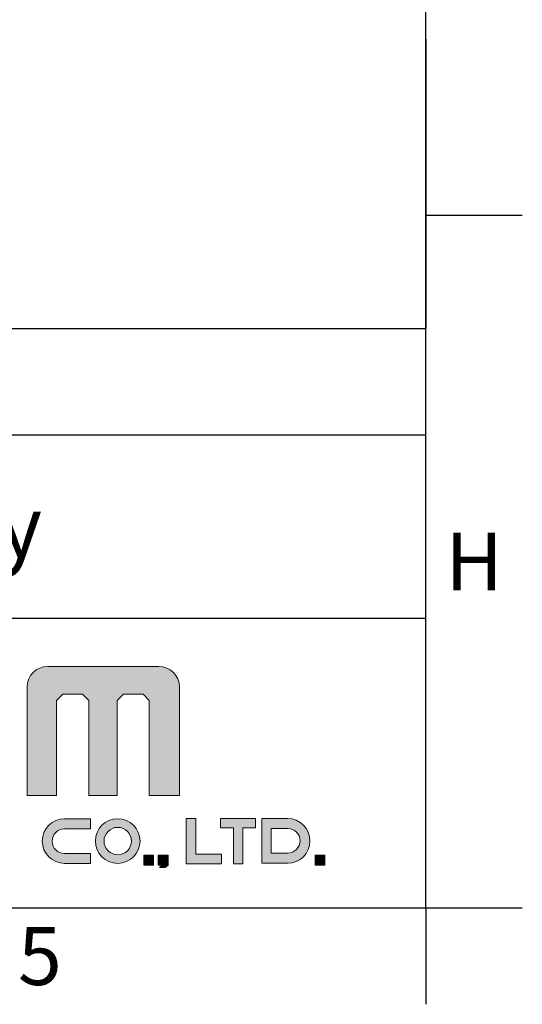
# Model space of a CAD drawing. Header units: millimetres. Extents: x 2316 to 2526, y 318 to 615.
# Tile 4 of 5: x 2500 to 2526, y 318 to 369. Entities that reach past the tile are written whole.
import ezdxf

# ---------------------------------------------------------------- set-up
doc = ezdxf.new("R2010")
doc.units = ezdxf.units.MM
doc.header["$LTSCALE"] = 0.1
doc.layers.add('FORM', color=7, linetype='Continuous')
doc.layers.add('TEXT', color=2, linetype='Continuous')
doc.styles.get("Standard").update_dxf_attribs({"font": 'arial_0.ttf'})

msp = doc.modelspace()

# ---------------------------------------------------------------- hatches: boundary and pattern name
at = {"layer": 'TEXT'}
h = msp.add_hatch(color=2, dxfattribs=at)
h.dxf.hatch_style = 2
edge = h.paths.add_edge_path()
edge.add_spline(control_points=[(2507.4109, 335.3523), (2507.4109, 335.3523), (2501.6583, 335.3523), (2501.6583, 335.3523), (2501.0666, 335.3523), (2500.5874, 334.8763), (2500.5874, 334.2892), (2500.5874, 334.2892), (2500.5874, 328.657), (2500.5874, 328.657), (2500.5874, 328.657), (2502.1159, 328.657), (2502.1159, 328.657), (2502.1159, 328.657), (2502.1159, 333.5917), (2502.1159, 333.5917), (2502.1159, 333.5917), (2502.4337, 333.9122), (2502.4337, 333.9122), (2502.4337, 333.9122), (2503.4587, 333.9122), (2503.4587, 333.9122), (2503.4587, 333.9122), (2503.778, 333.5917), (2503.778, 333.5917), (2503.778, 333.5917), (2503.778, 328.657), (2503.778, 328.657), (2503.778, 328.657), (2505.2544, 328.657), (2505.2544, 328.657), (2505.2544, 328.657), (2505.2544, 333.5917), (2505.2544, 333.5917), (2505.2544, 333.5917), (2505.5773, 333.9122), (2505.5773, 333.9122), (2505.5773, 333.9122), (2506.5983, 333.9122), (2506.5983, 333.9122), (2506.5983, 333.9122), (2506.9162, 333.5917), (2506.9162, 333.5917), (2506.9162, 333.5917), (2506.9162, 328.657), (2506.9162, 328.657), (2506.9162, 328.657), (2508.4817, 328.657), (2508.4817, 328.657), (2508.4817, 328.657), (2508.4817, 334.2892), (2508.4817, 334.2892), (2508.4817, 334.8763), (2508.0004, 335.3523), (2507.4109, 335.3523)], knot_values=[0, 0, 0, 0, 1, 1, 1, 2, 2, 2, 3, 3, 3, 4, 4, 4, 5, 5, 5, 6, 6, 6, 7, 7, 7, 8, 8, 8, 9, 9, 9, 10, 10, 10, 11, 11, 11, 12, 12, 12, 13, 13, 13, 14, 14, 14, 15, 15, 15, 16, 16, 16, 17, 17, 17, 18, 18, 18, 18], degree=3, periodic=0)
h = msp.add_hatch(color=2, dxfattribs=at)
h.dxf.hatch_style = 2
edge = h.paths.add_edge_path()
edge.add_spline(control_points=[(2501.3696, 326.3052), (2501.3696, 325.6659), (2501.8872, 325.1466), (2502.5281, 325.1466), (2502.5281, 325.1466), (2503.8672, 325.1466), (2503.8672, 325.1466), (2503.8672, 325.1466), (2503.8672, 325.6578), (2503.8672, 325.6578), (2503.8672, 325.6578), (2502.5194, 325.6578), (2502.5194, 325.6578), (2502.1662, 325.6578), (2501.8811, 325.9433), (2501.8811, 326.2957), (2501.8811, 326.6504), (2502.1662, 326.9351), (2502.5194, 326.9351), (2502.5194, 326.9351), (2503.8672, 326.9351), (2503.8672, 326.9351), (2503.8672, 326.9351), (2503.8672, 327.4637), (2503.8672, 327.4637), (2503.8672, 327.4637), (2502.5281, 327.4637), (2502.5281, 327.4637), (2501.8872, 327.4637), (2501.3696, 326.946), (2501.3696, 326.3052)], knot_values=[0, 0, 0, 0, 1, 1, 1, 2, 2, 2, 3, 3, 3, 4, 4, 4, 5, 5, 5, 6, 6, 6, 7, 7, 7, 8, 8, 8, 9, 9, 9, 10, 10, 10, 10], degree=3, periodic=0)
h = msp.add_hatch(color=2, dxfattribs=at)
h.dxf.hatch_style = 2
edge = h.paths.add_edge_path()
edge.add_spline(control_points=[(2505.2813, 327.4637), (2504.6413, 327.4637), (2504.1228, 326.9453), (2504.1228, 326.3052), (2504.1228, 325.6659), (2504.6413, 325.1474), (2505.2813, 325.1474), (2505.9211, 325.1474), (2506.4395, 325.6659), (2506.4395, 326.3052), (2506.4395, 326.9453), (2505.9211, 327.4637), (2505.2813, 327.4637)], knot_values=[0, 0, 0, 0, 1, 1, 1, 2, 2, 2, 3, 3, 3, 4, 4, 4, 4], degree=3, periodic=0)
edge = h.paths.add_edge_path()
edge.add_spline(control_points=[(2505.2813, 325.5975), (2504.8903, 325.5975), (2504.5733, 325.9149), (2504.5733, 326.3052), (2504.5733, 326.697), (2504.8903, 327.0137), (2505.2813, 327.0137), (2505.6724, 327.0137), (2505.9892, 326.697), (2505.9892, 326.3052), (2505.9892, 325.9149), (2505.6724, 325.5975), (2505.2813, 325.5975)], knot_values=[0, 0, 0, 0, 1, 1, 1, 2, 2, 2, 3, 3, 3, 4, 4, 4, 4], degree=3, periodic=0)
h = msp.add_hatch(color=2, dxfattribs=at)
h.dxf.hatch_style = 2
h.paths.add_polyline_path([(2509.329, 327.4797), (2508.8361, 327.4797), (2508.8361, 325.6229), (2508.8361, 325.1299), (2509.329, 325.1299), (2510.654, 325.1299), (2510.654, 325.6229), (2509.329, 325.6229)])
h = msp.add_hatch(color=2, dxfattribs=at)
h.dxf.hatch_style = 2
h.paths.add_polyline_path([(2511.2751, 327.4797), (2510.6125, 327.4797), (2510.6125, 326.9867), (2511.2751, 326.9867), (2511.2751, 325.1299), (2511.768, 325.1299), (2511.768, 326.9867), (2512.4303, 326.9867), (2512.4303, 327.4797), (2511.768, 327.4797)])
h = msp.add_hatch(color=2, dxfattribs=at)
h.dxf.hatch_style = 2
edge = h.paths.add_edge_path()
edge.add_spline(control_points=[(2514.0863, 327.4717), (2514.0863, 327.4717), (2512.747, 327.4717), (2512.747, 327.4717), (2512.747, 327.4717), (2512.747, 325.1546), (2512.747, 325.1546), (2512.747, 325.1546), (2514.0863, 325.1546), (2514.0863, 325.1546), (2514.7269, 325.1546), (2515.2448, 325.6724), (2515.2448, 326.3132), (2515.2448, 326.9526), (2514.7269, 327.4717), (2514.0863, 327.4717)], knot_values=[0, 0, 0, 0, 1, 1, 1, 2, 2, 2, 3, 3, 3, 4, 4, 4, 5, 5, 5, 5], degree=3, periodic=0)
edge = h.paths.add_edge_path()
edge.add_spline(control_points=[(2514.0945, 325.6833), (2514.0945, 325.6833), (2513.24, 325.6833), (2513.24, 325.6833), (2513.24, 325.6833), (2513.24, 326.9599), (2513.24, 326.9599), (2513.24, 326.9599), (2514.0945, 326.9599), (2514.0945, 326.9599), (2514.4481, 326.9599), (2514.7331, 326.6751), (2514.7331, 326.322), (2514.7331, 325.968), (2514.4481, 325.6833), (2514.0945, 325.6833)], knot_values=[0, 0, 0, 0, 1, 1, 1, 2, 2, 2, 3, 3, 3, 4, 4, 4, 5, 5, 5, 5], degree=3, periodic=0)
h = msp.add_hatch(color=2, dxfattribs=at)
h.dxf.hatch_style = 2
h.paths.add_polyline_path([(2506.6318, 325.0564), (2507.1433, 325.0564), (2507.1433, 325.5682), (2506.6318, 325.5682)])
h = msp.add_hatch(color=2, dxfattribs=at)
h.dxf.hatch_style = 2
h.paths.add_polyline_path([(2507.3785, 325.0564), (2507.5832, 325.0564), (2507.44, 324.9333), (2507.747, 324.9333), (2507.8905, 325.0564), (2507.8905, 325.5682), (2507.3785, 325.5682)])
h = msp.add_hatch(color=2, dxfattribs=at)
h.dxf.hatch_style = 2
h.paths.add_polyline_path([(2515.5131, 325.0564), (2516.0246, 325.0564), (2516.0246, 325.5682), (2515.5131, 325.5682)])

# ---------------------------------------------------------------- linework, layer by layer
at = {"layer": 'FORM'}
for p, q in [((2521.2511, 322.8487), (2521.2511, 609.8487)), ((2521.2511, 367.8487), (2521.2511, 352.8487)), ((2521.2511, 358.7237), (2526.2511, 358.7237)), ((2414.2511, 352.8487), (2521.2511, 352.8487)), ((2521.2511, 337.8487), (2521.2511, 352.8487)), ((2461.2511, 347.3487), (2521.2511, 347.3487)), ((2321.2572, 337.8487), (2521.2511, 337.8487)), ((2321.2511, 322.8487), (2521.2511, 322.8487)), ((2521.2511, 322.8487), (2521.2511, 317.8487)), ((2521.2511, 322.8487), (2526.2511, 322.8487))]:
    msp.add_line(p, q, dxfattribs=at)
at = {"layer": 'TEXT', "lineweight": 0}
for points in [[(2509.329, 327.4797), (2508.8361, 327.4797), (2508.8361, 325.6229), (2508.8361, 325.1299), (2509.329, 325.1299), (2510.654, 325.1299), (2510.654, 325.6229), (2509.329, 325.6229), (2509.329, 327.4797)], [(2511.2751, 327.4797), (2510.6125, 327.4797), (2510.6125, 326.9867), (2511.2751, 326.9867), (2511.2751, 325.1299), (2511.768, 325.1299), (2511.768, 326.9867), (2512.4303, 326.9867), (2512.4303, 327.4797), (2511.768, 327.4797), (2511.2751, 327.4797)], [(2506.6318, 325.0564), (2507.1433, 325.0564), (2507.1433, 325.5682), (2506.6318, 325.5682), (2506.6318, 325.0564)], [(2507.3785, 325.0564), (2507.5832, 325.0564), (2507.44, 324.9333), (2507.747, 324.9333), (2507.8905, 325.0564), (2507.8905, 325.5682), (2507.3785, 325.5682), (2507.3785, 325.0564)], [(2515.5131, 325.0564), (2516.0246, 325.0564), (2516.0246, 325.5682), (2515.5131, 325.5682), (2515.5131, 325.0564)]]:
    msp.add_lwpolyline(points, dxfattribs=at)
for points, knots in [([(2507.4109, 335.3523), (2507.4109, 335.3523), (2501.6583, 335.3523), (2501.6583, 335.3523), (2501.0666, 335.3523), (2500.5874, 334.8763), (2500.5874, 334.2892), (2500.5874, 334.2892), (2500.5874, 328.657), (2500.5874, 328.657), (2500.5874, 328.657), (2502.1159, 328.657), (2502.1159, 328.657), (2502.1159, 328.657), (2502.1159, 333.5917), (2502.1159, 333.5917), (2502.1159, 333.5917), (2502.4337, 333.9122), (2502.4337, 333.9122), (2502.4337, 333.9122), (2503.4587, 333.9122), (2503.4587, 333.9122), (2503.4587, 333.9122), (2503.778, 333.5917), (2503.778, 333.5917), (2503.778, 333.5917), (2503.778, 328.657), (2503.778, 328.657), (2503.778, 328.657), (2505.2544, 328.657), (2505.2544, 328.657), (2505.2544, 328.657), (2505.2544, 333.5917), (2505.2544, 333.5917), (2505.2544, 333.5917), (2505.5773, 333.9122), (2505.5773, 333.9122), (2505.5773, 333.9122), (2506.5983, 333.9122), (2506.5983, 333.9122), (2506.5983, 333.9122), (2506.9162, 333.5917), (2506.9162, 333.5917), (2506.9162, 333.5917), (2506.9162, 328.657), (2506.9162, 328.657), (2506.9162, 328.657), (2508.4817, 328.657), (2508.4817, 328.657), (2508.4817, 328.657), (2508.4817, 334.2892), (2508.4817, 334.2892), (2508.4817, 334.8763), (2508.0004, 335.3523), (2507.4109, 335.3523)], [0, 0, 0, 0, 1, 1, 1, 2, 2, 2, 3, 3, 3, 4, 4, 4, 5, 5, 5, 6, 6, 6, 7, 7, 7, 8, 8, 8, 9, 9, 9, 10, 10, 10, 11, 11, 11, 12, 12, 12, 13, 13, 13, 14, 14, 14, 15, 15, 15, 16, 16, 16, 17, 17, 17, 18, 18, 18, 18]), ([(2501.3696, 326.3052), (2501.3696, 325.6659), (2501.8872, 325.1466), (2502.5281, 325.1466), (2502.5281, 325.1466), (2503.8672, 325.1466), (2503.8672, 325.1466), (2503.8672, 325.1466), (2503.8672, 325.6578), (2503.8672, 325.6578), (2503.8672, 325.6578), (2502.5194, 325.6578), (2502.5194, 325.6578), (2502.1662, 325.6578), (2501.8811, 325.9433), (2501.8811, 326.2957), (2501.8811, 326.6504), (2502.1662, 326.9351), (2502.5194, 326.9351), (2502.5194, 326.9351), (2503.8672, 326.9351), (2503.8672, 326.9351), (2503.8672, 326.9351), (2503.8672, 327.4637), (2503.8672, 327.4637), (2503.8672, 327.4637), (2502.5281, 327.4637), (2502.5281, 327.4637), (2501.8872, 327.4637), (2501.3696, 326.946), (2501.3696, 326.3052)], [0, 0, 0, 0, 1, 1, 1, 2, 2, 2, 3, 3, 3, 4, 4, 4, 5, 5, 5, 6, 6, 6, 7, 7, 7, 8, 8, 8, 9, 9, 9, 10, 10, 10, 10]), ([(2505.2813, 327.4637), (2504.6413, 327.4637), (2504.1228, 326.9453), (2504.1228, 326.3052), (2504.1228, 325.6659), (2504.6413, 325.1474), (2505.2813, 325.1474), (2505.9211, 325.1474), (2506.4395, 325.6659), (2506.4395, 326.3052), (2506.4395, 326.9453), (2505.9211, 327.4637), (2505.2813, 327.4637)], [0, 0, 0, 0, 1, 1, 1, 2, 2, 2, 3, 3, 3, 4, 4, 4, 4]), ([(2514.0863, 327.4717), (2514.0863, 327.4717), (2512.747, 327.4717), (2512.747, 327.4717), (2512.747, 327.4717), (2512.747, 325.1546), (2512.747, 325.1546), (2512.747, 325.1546), (2514.0863, 325.1546), (2514.0863, 325.1546), (2514.7269, 325.1546), (2515.2448, 325.6724), (2515.2448, 326.3132), (2515.2448, 326.9526), (2514.7269, 327.4717), (2514.0863, 327.4717)], [0, 0, 0, 0, 1, 1, 1, 2, 2, 2, 3, 3, 3, 4, 4, 4, 5, 5, 5, 5]), ([(2505.2813, 325.5975), (2504.8903, 325.5975), (2504.5733, 325.9149), (2504.5733, 326.3052), (2504.5733, 326.697), (2504.8903, 327.0137), (2505.2813, 327.0137), (2505.6724, 327.0137), (2505.9892, 326.697), (2505.9892, 326.3052), (2505.9892, 325.9149), (2505.6724, 325.5975), (2505.2813, 325.5975)], [0, 0, 0, 0, 1, 1, 1, 2, 2, 2, 3, 3, 3, 4, 4, 4, 4]), ([(2514.0945, 325.6833), (2514.0945, 325.6833), (2513.24, 325.6833), (2513.24, 325.6833), (2513.24, 325.6833), (2513.24, 326.9599), (2513.24, 326.9599), (2513.24, 326.9599), (2514.0945, 326.9599), (2514.0945, 326.9599), (2514.4481, 326.9599), (2514.7331, 326.6751), (2514.7331, 326.322), (2514.7331, 325.968), (2514.4481, 325.6833), (2514.0945, 325.6833)], [0, 0, 0, 0, 1, 1, 1, 2, 2, 2, 3, 3, 3, 4, 4, 4, 5, 5, 5, 5])]:
    msp.add_open_spline(points, degree=3, knots=knots, dxfattribs=at)

# ---------------------------------------------------------------- texts
at = {"layer": 'FORM', "char_height": 3, "attachment_point": 5}
for s, width, insert in [('H', 5, (2523.7511, 340.7862)), ('5', 40, (2501.2511, 320.3487))]:
    msp.add_mtext_dynamic_manual_height_columns(s, width=width, gutter_width=12.5, heights=[0], dxfattribs=dict(at, insert=insert))
at = {"layer": 'TEXT', "insert": (2491.2511, 342.5987), "char_height": 3.2, "attachment_point": 5}
msp.add_mtext_dynamic_manual_height_columns('Accessory', width=60, gutter_width=12.5, heights=[0], dxfattribs=at)

doc.saveas('drawing.dxf')
